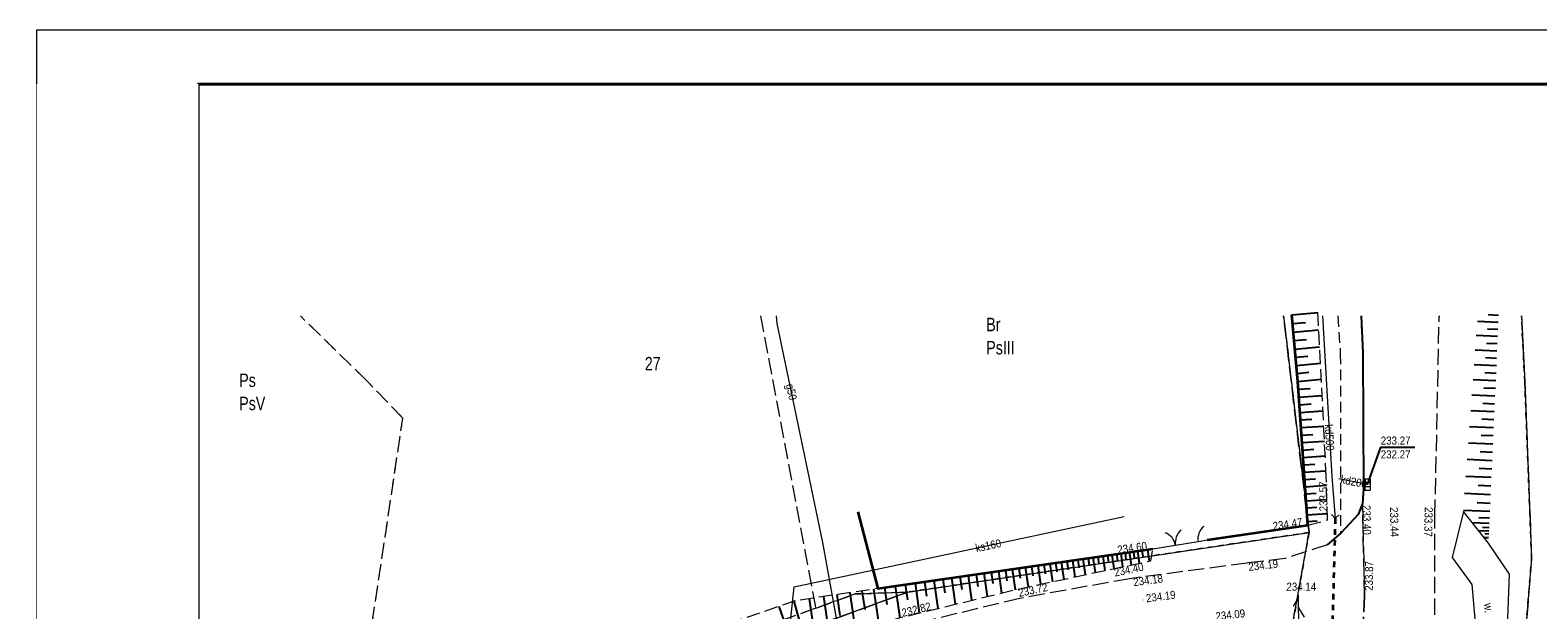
# Model space of a CAD drawing. Header units: metres. Extents: x 7529094 to 7529306, y 5515664 to 5515813.
# Tile 7 of 8: x 7529096 to 7529235, y 5515759 to 5515813. Entities that reach past the tile are written whole.
import ezdxf
from ezdxf.enums import TextEntityAlignment as Align

# ---------------------------------------------------------------- set-up
doc = ezdxf.new("R2010")
doc.units = ezdxf.units.M
doc.header["$MEASUREMENT"] = 0
doc.set_wipeout_variables(frame=1)
for name, pattern in [('1.5_0.5', [2, 1.5, -0.5]), ('218-500', [1, 0.5, -0.5]), ('219-500', [0]), ('ib05_500', [1, 0.5, -0.5]), ('ktok02-500', [0]), ('ktok04-500', [0]), ('mz1.0_0.5', [1.5, 1, -0.5]), ('mz1.25_0.5', [1.75, 1.25, -0.5])]:
    doc.linetypes.add(name, pattern=pattern)
doc.layers.get('0').update_dxf_attribs({"color": 250, "linetype": 'CONTINUOUS', "lineweight": 5})
for name, color, linetype in [('000 Inne (niezydentyfikowane)', 7, 'CONTINUOUS'), ('209-Opis konturu klasyfikacyjnego', 7, 'CONTINUOUS'), ('210-Oznaczenie użytku', 7, 'CONTINUOUS'), ('211-Nr działki', 7, 'CONTINUOUS'), ('217-Granica konturu klasyfikcyjnego', 7, 'CONTINUOUS'), ('218-Granica użytku', 7, 'CONTINUOUS'), ('219-Linia granicy', 7, 'CONTINUOUS'), ('brama (linia)', 7, 'CONTINUOUS'), ('brama (linia) - symbol', 7, 'CONTINUOUS'), ('chodnik (powierzchnia)', 7, 'CONTINUOUS'), ('furtka (linia)', 7, 'CONTINUOUS'), ('furtka (linia) - symbol', 7, 'CONTINUOUS'), ('jezdnia (powierzchnia)', 7, 'CONTINUOUS'), ('kratka ściekowa (punkt)', 7, 'CONTINUOUS'), ('krawężnik (linia)', 7, 'CONTINUOUS'), ('ogrodzenie trwałe (linia)', 7, 'CONTINUOUS'), ('przepust (linia)', 7, 'CONTINUOUS'), ('przepust (linia) - symbol', 7, 'CONTINUOUS'), ('przewód gazowy (linia)', 7, 'CONTINUOUS'), ('przewód gazowy (linia)-Atr1', 7, 'CONTINUOUS'), ('przewód kanalizacyjny (linia)', 7, 'CONTINUOUS'), ('przewód kanalizacyjny (linia)-Atr1', 7, 'CONTINUOUS'), ('przewód telekomunikacyjny (linia) - symbol', 7, 'CONTINUOUS'), ('punkt o określonej wysokości (sieć kanalizacyjna)', 7, 'CONTINUOUS'), ('punkt o określonej wysokości (sieć kanalizacyjna)-Atr2', 7, 'CONTINUOUS'), ('punkt o określonej wysokości (sieć kanalizacyjna)-Atr3', 7, 'CONTINUOUS'), ('punkt wysokościowy sztuczny', 7, 'CONTINUOUS'), ('punkt wysokościowy sztuczny-Atr2', 7, 'CONTINUOUS'), ('rów przydrożny (powierzchnia)', 7, 'CONTINUOUS'), ('rów przydrożny (powierzchnia)-Atr17', 7, 'CONTINUOUS'), ('skarpa nieumocniona (powierzchnia)', 7, 'CONTINUOUS')]:
    doc.layers.add(name, color=color, linetype=linetype)
doc.styles.get("Standard").update_dxf_attribs({"font": 'Working1250', "width": 0.75})
doc.linetypes.add('902-500', pattern='A,3.75,0,[1,ksztalty.shx,S=0.5,R=0,X=0,Y=0],3.75', length=7.5)

# ---------------------------------------------------------------- blocks, each defined once
blk = doc.blocks.new('IB05')
at = {"color": 0, "linetype": 'Continuous', "lineweight": 13}
for q in [(0.354, 0.354), (0.354, -0.354)]:
    blk.add_line((0, 0), q, dxfattribs=at)
blk = doc.blocks.new('PT01')
at = {"color": 0, "linetype": 'Continuous', "lineweight": 13}
for p, q in [((0.65, 0), (0, 0)), ((0.65, 0), (1.65, 0)), ((1.65, 0), (2.65, 0)), ((2.65, 0), (3.65, 0)), ((3.65, 0), (2.784, -0.5)), ((3.65, 0), (4.65, 0)), ((4.65, 0), (3.784, 0.5)), ((4.65, 0), (5, 0))]:
    blk.add_line(p, q, dxfattribs=at)
blk = doc.blocks.new('OK02')
at = {"color": 0, "linetype": 'Continuous', "lineweight": 0}
for centre, start, end in [((-1.5, 0), 0, 60), ((1.5, 0), 120, 180)]:
    blk.add_arc(centre, 1.5, start, end, dxfattribs=at)
blk = doc.blocks.new('OK04')
at = {"color": 0, "linetype": 'Continuous', "lineweight": 0}
blk.add_arc((1.5, 0.001), 1.5, 120, 180, dxfattribs=at)
blk = doc.blocks.new('PW02')
at = {"linetype": 'Continuous', "lineweight": 13}
h = blk.add_hatch(color=0, dxfattribs=at)
edge = h.paths.add_edge_path()
edge.add_arc((0, 0), 0.045, 0, 360)
blk = doc.blocks.new('US05')
at = {"color": 0, "linetype": 'Continuous', "lineweight": 13}
for p, q in [((-0.525, -0.25), (-0.525, 0.25)), ((-0.525, 0.25), (-0.175, 0.25)), ((-0.175, -0.25), (-0.175, 0.25)), ((-0.175, 0.25), (0.175, 0.25)), ((0.175, -0.25), (0.175, 0.25)), ((0.175, 0.25), (0.525, 0.25)), ((0.525, -0.25), (0.525, 0.25)), ((-0.525, -0.25), (-0.175, -0.25)), ((-0.175, -0.25), (0.175, -0.25)), ((0.175, -0.25), (0.525, -0.25))]:
    blk.add_line(p, q, dxfattribs=at)
blk = doc.blocks.new('PW01')
at = {"linetype": 'Continuous', "lineweight": 13}
h = blk.add_hatch(color=0, dxfattribs=at)
edge = h.paths.add_edge_path()
edge.add_arc((0, 0), 0.045, 0, 360)
blk = doc.blocks.new('*U29')
blk.add_lwpolyline([(-42, 0), (0, 0), (0, 29.7), (-42, 29.7)], close=True)
at = {"lineweight": 40}
blk.add_lwpolyline([(-39, 1), (-1, 1), (-1, 28.7), (-39, 28.7)], close=True, dxfattribs=at)

msp = doc.modelspace()

# ---------------------------------------------------------------- linework, layer by layer
at = {"layer": '000 Inne (niezydentyfikowane)', "color": 7, "linetype": 'Continuous', "lineweight": 25, "flags": 128}
for points in [[(7529212.58, 5515786.58), (7529214.99, 5515786.8)], [(7529231.76, 5515786.53), (7529230.8, 5515786.58)], [(7529212.66, 5515785.78), (7529213.84, 5515785.88)], [(7529212.73, 5515784.98), (7529215.07, 5515785.19)], [(7529231.67, 5515784.57), (7529229.69, 5515784.66)], [(7529231.73, 5515785.89), (7529229.79, 5515785.97)], [(7529231.7, 5515785.23), (7529230.72, 5515785.27)], [(7529212.8, 5515784.2), (7529213.95, 5515784.3)], [(7529212.87, 5515783.42), (7529215.15, 5515783.63)], [(7529231.61, 5515783.23), (7529229.59, 5515783.32)], [(7529231.64, 5515783.9), (7529230.64, 5515783.94)], [(7529212.94, 5515782.66), (7529214.06, 5515782.76)], [(7529213.01, 5515781.9), (7529215.23, 5515782.11)], [(7529231.55, 5515781.86), (7529229.49, 5515781.95)], [(7529231.58, 5515782.54), (7529230.56, 5515782.59)], [(7529213.07, 5515781.16), (7529214.17, 5515781.26)], [(7529213.14, 5515780.42), (7529215.31, 5515780.62)], [(7529231.49, 5515780.46), (7529229.39, 5515780.55)], [(7529231.52, 5515781.16), (7529230.48, 5515781.21)], [(7529213.19, 5515779.7), (7529214.27, 5515779.77)], [(7529213.24, 5515778.97), (7529215.39, 5515779.12)], [(7529231.42, 5515779.04), (7529229.29, 5515779.13)], [(7529231.46, 5515779.75), (7529230.4, 5515779.8)], [(7529213.29, 5515778.26), (7529214.36, 5515778.33)], [(7529213.34, 5515777.54), (7529215.46, 5515777.69)], [(7529231.36, 5515777.59), (7529229.18, 5515777.68)], [(7529231.39, 5515778.32), (7529230.31, 5515778.36)], [(7529213.39, 5515776.84), (7529214.44, 5515776.91)], [(7529213.44, 5515776.13), (7529215.54, 5515776.28)], [(7529231.32, 5515776.85), (7529230.22, 5515776.9)], [(7529213.49, 5515775.43), (7529214.53, 5515775.5)], [(7529213.54, 5515774.74), (7529215.61, 5515774.88)], [(7529231.29, 5515776.11), (7529229.07, 5515776.21)], [(7529231.26, 5515775.36), (7529230.14, 5515775.41)], [(7529213.58, 5515774.04), (7529214.61, 5515774.12)], [(7529213.63, 5515773.36), (7529215.68, 5515773.5)], [(7529231.22, 5515774.6), (7529228.96, 5515774.7)], [(7529231.19, 5515773.83), (7529230.05, 5515773.89)], [(7529213.68, 5515772.67), (7529214.7, 5515772.74)], [(7529213.73, 5515771.99), (7529215.75, 5515772.13)], [(7529231.15, 5515773.06), (7529228.84, 5515773.17)], [(7529231.12, 5515772.28), (7529229.95, 5515772.33)], [(7529213.77, 5515771.32), (7529214.78, 5515771.39)], [(7529213.82, 5515770.65), (7529215.8, 5515770.78)], [(7529231.08, 5515771.49), (7529228.73, 5515771.6)], [(7529231.05, 5515770.7), (7529229.86, 5515770.75)], [(7529213.87, 5515769.98), (7529214.84, 5515770.05)], [(7529213.91, 5515769.33), (7529215.84, 5515769.46)], [(7529231.01, 5515769.9), (7529228.61, 5515770.01)], [(7529213.96, 5515768.68), (7529214.91, 5515768.75)], [(7529214, 5515768.05), (7529215.87, 5515768.18)], [(7529230.94, 5515768.34), (7529228.5, 5515768.45)], [(7529230.98, 5515769.1), (7529229.76, 5515769.16)], [(7529214.05, 5515767.42), (7529214.92, 5515767.48)], [(7529230.89, 5515767.23), (7529229.32, 5515767.3)], [(7529230.86, 5515766.53), (7529229.89, 5515766.57)], [(7529230.91, 5515767.72), (7529229.92, 5515767.76)], [(7529230.87, 5515766.84), (7529230.26, 5515766.87)], [(7529230.83, 5515765.9), (7529230.4, 5515765.92)], [(7529230.85, 5515766.26), (7529230.48, 5515766.27)], [(7529191.2, 5515763.66), (7529191.43, 5515762.06)], [(7529191.72, 5515763.73), (7529191.83, 5515762.95)], [(7529192.23, 5515763.81), (7529192.45, 5515762.28)], [(7529192.72, 5515763.88), (7529192.83, 5515763.13)], [(7529193.2, 5515763.95), (7529193.41, 5515762.49)], [(7529193.68, 5515764.02), (7529193.78, 5515763.3)], [(7529194.14, 5515764.08), (7529194.34, 5515762.68)], [(7529194.59, 5515764.15), (7529194.69, 5515763.46)], [(7529195.04, 5515764.21), (7529195.23, 5515762.87)], [(7529195.47, 5515764.27), (7529195.57, 5515763.62)], [(7529195.9, 5515764.34), (7529196.08, 5515763.05)], [(7529196.31, 5515764.4), (7529196.4, 5515763.77)], [(7529196.72, 5515764.45), (7529196.89, 5515763.23)], [(7529197.11, 5515764.51), (7529197.2, 5515763.91)], [(7529197.5, 5515764.57), (7529197.67, 5515763.39)], [(7529197.89, 5515764.62), (7529197.97, 5515764.05)], [(7529198.27, 5515764.68), (7529198.43, 5515763.55)], [(7529198.67, 5515764.73), (7529198.75, 5515764.19)], [(7529199.19, 5515764.81), (7529199.34, 5515763.75)], [(7529181.8, 5515762.31), (7529181.97, 5515761.12)], [(7529182.55, 5515762.42), (7529182.88, 5515760.12)], [(7529183.29, 5515762.52), (7529183.45, 5515761.41)], [(7529184, 5515762.62), (7529184.31, 5515760.47)], [(7529184.69, 5515762.72), (7529184.84, 5515761.68)], [(7529185.36, 5515762.82), (7529185.65, 5515760.79)], [(7529186.01, 5515762.91), (7529186.15, 5515761.93)], [(7529186.64, 5515763), (7529186.91, 5515761.1)], [(7529187.25, 5515763.09), (7529187.39, 5515762.16)], [(7529187.85, 5515763.18), (7529188.12, 5515761.36)], [(7529188.44, 5515763.26), (7529188.57, 5515762.37)], [(7529189.02, 5515763.35), (7529189.27, 5515761.6)], [(7529189.58, 5515763.43), (7529189.71, 5515762.57)], [(7529190.14, 5515763.51), (7529190.37, 5515761.84)], [(7529190.67, 5515763.58), (7529190.79, 5515762.77)], [(7529172.71, 5515760.99), (7529172.97, 5515759.26)], [(7529173.79, 5515761.15), (7529174.28, 5515757.87)], [(7529174.81, 5515761.3), (7529175.03, 5515759.74)], [(7529175.78, 5515761.44), (7529176.21, 5515758.49)], [(7529176.72, 5515761.58), (7529176.93, 5515760.15)], [(7529177.64, 5515761.71), (7529178.03, 5515758.94)], [(7529178.52, 5515761.83), (7529178.71, 5515760.49)], [(7529179.38, 5515761.96), (7529179.75, 5515759.36)], [(7529180.21, 5515762.08), (7529180.39, 5515760.82)], [(7529181.02, 5515762.19), (7529181.37, 5515759.75)], [(7529165.01, 5515759.55), (7529165.74, 5515757.45)], [(7529166.4, 5515760.03), (7529167.59, 5515755.72)], [(7529167.8, 5515760.26), (7529168.12, 5515758.13)], [(7529169.13, 5515760.46), (7529169.73, 5515756.41)], [(7529170.38, 5515760.65), (7529170.67, 5515758.72)], [(7529171.58, 5515760.82), (7529172.12, 5515757.18)]]:
    msp.add_lwpolyline(points, dxfattribs=at)
at = {"layer": '217-Granica konturu klasyfikcyjnego', "color": 7, "linetype": '1.5_0.5', "lineweight": 18}
for points in [[(7529103.95, 5515786.49), (7529105.08, 5515783.74)], [(7529126.77, 5515780.49), (7529120.63, 5515786.49)], [(7529163.3, 5515786.49), (7529168.42, 5515759.38)], [(7529214.18, 5515766.41), (7529211.82, 5515786.49)], [(7529233.88, 5515786.49), (7529234.18, 5515780.41)]]:
    msp.add_lwpolyline(points, dxfattribs=at)
at = {"layer": '217-Granica konturu klasyfikcyjnego', "color": 7, "linetype": '1.5_0.5', "lineweight": 18, "flags": 128}
for points in [[(7529105.08, 5515783.74), (7529110.2, 5515773.35)], [(7529130.13, 5515777.01), (7529126.77, 5515780.49)], [(7529234.18, 5515780.41), (7529234.82, 5515764.01)], [(7529126.4, 5515752.09), (7529130.13, 5515777.01)], [(7529110.2, 5515773.35), (7529109.63, 5515766.16)], [(7529109.63, 5515766.16), (7529101.03, 5515762.13)], [(7529176.93, 5515760.87), (7529214.18, 5515766.41)], [(7529234.82, 5515764.01), (7529232.44, 5515734.85)], [(7529101.03, 5515762.13), (7529098.26, 5515755.49)], [(7529148.08, 5515750.3), (7529176.93, 5515760.87)], [(7529176.93, 5515760.87), (7529172.09, 5515760.71)], [(7529172.09, 5515760.71), (7529176.93, 5515760.87)], [(7529172.09, 5515760.71), (7529168.42, 5515759.38)], [(7529168.42, 5515759.38), (7529172.09, 5515760.71)], [(7529168.42, 5515759.38), (7529159.68, 5515756.22)]]:
    msp.add_lwpolyline(points, dxfattribs=at)
at = {"layer": '218-Granica użytku', "color": 7, "linetype": '218-500', "lineweight": 18}
for points in [[(7529102.41, 5515786.49), (7529103.48, 5515783.54)], [(7529105.08, 5515783.74), (7529103.95, 5515786.49)], [(7529103.95, 5515786.49), (7529105.08, 5515783.74)], [(7529126.77, 5515780.49), (7529120.63, 5515786.49)], [(7529163.3, 5515786.49), (7529168.42, 5515759.38)], [(7529214.18, 5515766.41), (7529211.82, 5515786.49)], [(7529211.82, 5515786.49), (7529214.18, 5515766.41)], [(7529234.18, 5515780.41), (7529233.88, 5515786.49)], [(7529233.88, 5515786.49), (7529234.18, 5515780.41)]]:
    msp.add_lwpolyline(points, dxfattribs=at)
at = {"layer": '218-Granica użytku', "color": 7, "linetype": '218-500', "lineweight": 18, "flags": 128}
for points in [[(7529103.48, 5515783.54), (7529104.04, 5515782.54)], [(7529110.2, 5515773.35), (7529105.08, 5515783.74)], [(7529105.08, 5515783.74), (7529110.2, 5515773.35)], [(7529104.04, 5515782.54), (7529108, 5515775.35)], [(7529130.13, 5515777.01), (7529126.77, 5515780.49)], [(7529234.18, 5515780.41), (7529234.82, 5515764.01)], [(7529234.82, 5515764.01), (7529234.18, 5515780.41)], [(7529126.4, 5515752.09), (7529130.13, 5515777.01)], [(7529108, 5515775.35), (7529107.31, 5515768.15)], [(7529109.63, 5515766.16), (7529110.2, 5515773.35)], [(7529110.2, 5515773.35), (7529109.63, 5515766.16)], [(7529107.31, 5515768.15), (7529098.53, 5515762.33)], [(7529101.03, 5515762.13), (7529109.63, 5515766.16)], [(7529109.63, 5515766.16), (7529101.03, 5515762.13)], [(7529214.18, 5515766.41), (7529176.93, 5515760.87)], [(7529176.93, 5515760.87), (7529214.18, 5515766.41)], [(7529212.46, 5515756.83), (7529214.18, 5515766.41)], [(7529214.18, 5515766.41), (7529212.46, 5515756.83)], [(7529234.82, 5515764.01), (7529232.44, 5515734.85)], [(7529232.44, 5515734.85), (7529234.82, 5515764.01)], [(7529098.53, 5515762.33), (7529095.56, 5515754.36)], [(7529098.26, 5515755.49), (7529101.03, 5515762.13)], [(7529101.03, 5515762.13), (7529098.26, 5515755.49)], [(7529148.08, 5515750.3), (7529176.93, 5515760.87)], [(7529176.93, 5515760.87), (7529148.08, 5515750.3)], [(7529176.93, 5515760.87), (7529172.09, 5515760.71)], [(7529172.09, 5515760.71), (7529176.93, 5515760.87)], [(7529172.09, 5515760.71), (7529168.42, 5515759.38)], [(7529168.42, 5515759.38), (7529172.09, 5515760.71)], [(7529168.42, 5515759.38), (7529159.68, 5515756.22)]]:
    msp.add_lwpolyline(points, dxfattribs=at)
at = {"layer": '219-Linia granicy', "color": 7, "linetype": '219-500', "lineweight": 18}
for points in [[(7529103.48, 5515783.54), (7529102.41, 5515786.49)], [(7529103.95, 5515786.49), (7529105.08, 5515783.74)], [(7529211.82, 5515786.49), (7529214.18, 5515766.41)], [(7529233.88, 5515786.49), (7529234.18, 5515780.41)]]:
    msp.add_lwpolyline(points, dxfattribs=at)
at = {"layer": '219-Linia granicy', "color": 7, "linetype": '219-500', "lineweight": 18, "flags": 128}
for points in [[(7529103.48, 5515783.54), (7529104.04, 5515782.54)], [(7529105.08, 5515783.74), (7529110.2, 5515773.35)], [(7529108, 5515775.35), (7529104.04, 5515782.54)], [(7529234.18, 5515780.41), (7529234.82, 5515764.01)], [(7529107.31, 5515768.15), (7529108, 5515775.35)], [(7529110.2, 5515773.35), (7529109.63, 5515766.16)], [(7529098.53, 5515762.33), (7529107.31, 5515768.15)], [(7529109.63, 5515766.16), (7529101.03, 5515762.13)], [(7529176.93, 5515760.87), (7529214.18, 5515766.41)], [(7529212.46, 5515756.83), (7529214.18, 5515766.41)], [(7529234.82, 5515764.01), (7529232.44, 5515734.85)], [(7529098.53, 5515762.33), (7529095.56, 5515754.36)], [(7529101.03, 5515762.13), (7529098.26, 5515755.49)], [(7529176.93, 5515760.87), (7529148.08, 5515750.3)]]:
    msp.add_lwpolyline(points, dxfattribs=at)
at = {"layer": 'brama (linia)', "color": 7, "linetype": 'ktok02-500', "lineweight": 18, "flags": 128}
msp.add_lwpolyline([(7529199.68, 5515764.88), (7529203.89, 5515765.57)], dxfattribs=at)
at = {"layer": 'chodnik (powierzchnia)', "color": 7, "linetype": 'mz1.0_0.5', "lineweight": 18}
msp.add_lwpolyline([(7529216.86, 5515786.49), (7529217.08, 5515783.02), (7529217.11, 5515766.33), (7529218.01, 5515767.31), (7529218.72, 5515768.06), (7529219.13, 5515769.08), (7529219.23, 5515770.45), (7529219.18, 5515783.08), (7529219.01, 5515786.49)], dxfattribs=at)
at = {"layer": 'furtka (linia)', "color": 7, "linetype": 'ktok04-500', "lineweight": 18, "flags": 128}
msp.add_lwpolyline([(7529203.89, 5515765.57), (7529204.75, 5515765.71)], dxfattribs=at)
at = {"layer": 'jezdnia (powierzchnia)', "color": 7, "linetype": '1.5_0.5', "lineweight": 18}
for points in [[(7529219.01, 5515786.49), (7529219.18, 5515783.08), (7529219.23, 5515770.45), (7529219.13, 5515769.08), (7529219.33, 5515760.52), (7529218.91, 5515753.09), (7529218.85, 5515748.61), (7529219.49, 5515736.32), (7529221.59, 5515725.34), (7529222.22, 5515723.23), (7529224.36, 5515716.84), (7529226.08, 5515712.44), (7529231.69, 5515700.62), (7529234.98, 5515694.26), (7529237.15, 5515689.89)], [(7529239.02, 5515700.35), (7529237.61, 5515703.38), (7529232.6, 5515714.83), (7529229.07, 5515724.67), (7529228.38, 5515727.21), (7529226.24, 5515737.15), (7529225.82, 5515748.78), (7529225.86, 5515767.95), (7529226.25, 5515786.42), (7529226.3, 5515786.49)], [(7529218.91, 5515753.09), (7529219.33, 5515760.52), (7529219.13, 5515769.08), (7529218.72, 5515768.06), (7529217.15, 5515766.36), (7529215.85, 5515765.27), (7529211.96, 5515763.98), (7529208.43, 5515763.57), (7529197.55, 5515762.12), (7529187.35, 5515760.29), (7529176.48, 5515757.66)]]:
    msp.add_lwpolyline(points, dxfattribs=at)
at = {"layer": 'krawężnik (linia)', "color": 7, "linetype": 'Continuous', "lineweight": 25}
msp.add_lwpolyline([(7529219.01, 5515786.49), (7529219.18, 5515783.08), (7529219.23, 5515770.45), (7529219.13, 5515769.08), (7529218.72, 5515768.06), (7529217.15, 5515766.36), (7529215.85, 5515765.27)], dxfattribs=at)
at = {"layer": 'ogrodzenie trwałe (linia)', "color": 7, "linetype": '902-500', "lineweight": 35}
msp.add_lwpolyline([(7529204.75, 5515765.71), (7529214.07, 5515767.08), (7529213.14, 5515780.42), (7529212.58, 5515786.58)], dxfattribs=at)
at = {"layer": 'ogrodzenie trwałe (linia)', "color": 7, "linetype": '902-500', "lineweight": 35, "flags": 128}
msp.add_lwpolyline([(7529172.32, 5515768.31), (7529174.18, 5515761.21), (7529199.68, 5515764.88)], dxfattribs=at)
at = {"layer": 'przepust (linia)', "color": 7, "linetype": 'ib05_500', "lineweight": 35, "flags": 128}
msp.add_lwpolyline([(7529216.61, 5515767.7), (7529216.3, 5515756.23), (7529215.87, 5515745.63), (7529217.76, 5515735.13), (7529222.45, 5515717.65), (7529224.94, 5515710.71)], dxfattribs=at)
at = {"layer": 'przewód gazowy (linia)', "color": 7, "linetype": 'Continuous', "lineweight": 18}
msp.add_lwpolyline([(7529173.39, 5515743.35), (7529172.02, 5515750.58), (7529170.29, 5515758.8), (7529169.08, 5515765.49), (7529164.86, 5515785.78), (7529164.77, 5515786.49)], dxfattribs=at)
at = {"layer": 'przewód kanalizacyjny (linia)', "color": 7, "linetype": 'Continuous', "lineweight": 18}
msp.add_lwpolyline([(7529215.44, 5515786.49), (7529216.28, 5515771.61), (7529216.61, 5515767.7)], dxfattribs=at)
at = {"layer": 'przewód kanalizacyjny (linia)', "color": 7, "linetype": 'Continuous', "lineweight": 18, "flags": 128}
for points in [[(7529219.61, 5515770.86), (7529216.94, 5515771.38)], [(7529165.13, 5515749.05), (7529166.41, 5515761.36), (7529197.03, 5515767.88)]]:
    msp.add_lwpolyline(points, dxfattribs=at)
at = {"layer": 'punkt o określonej wysokości (sieć kanalizacyjna)-Atr2', "color": 7, "flags": 128}
msp.add_lwpolyline([(7529219.61, 5515770.86), (7529220.83, 5515774.32), (7529223.98, 5515774.32)], dxfattribs=at)
at = {"layer": 'rów przydrożny (powierzchnia)', "color": 7, "linetype": 'Continuous', "lineweight": 18, "flags": 128}
for points in [[(7529229.66, 5515757.31), (7529232.6, 5515757.61), (7529232.77, 5515762.53), (7529230.81, 5515765.4), (7529228.49, 5515768.36), (7529227.44, 5515764.1), (7529229.28, 5515761.59)], [(7529101.56, 5515744.7), (7529103.44, 5515745.31), (7529104.09, 5515745.52), (7529103.17, 5515748.17), (7529099.88, 5515751.36), (7529098.26, 5515755.49), (7529099.29, 5515759.91), (7529099.43, 5515763.39), (7529101.02, 5515764.33), (7529104.6, 5515765.05), (7529103.95, 5515767.72), (7529099.8, 5515765.98), (7529097.94, 5515764.49), (7529096.89, 5515762.19), (7529096.48, 5515758.94), (7529095.56, 5515754.36), (7529098.44, 5515749.69), (7529099.19, 5515746), (7529100.91, 5515744.49)]]:
    msp.add_lwpolyline(points, close=True, dxfattribs=at)
at = {"layer": 'skarpa nieumocniona (powierzchnia)', "color": 7, "linetype": 'mz1.25_0.5', "lineweight": 18}
msp.add_lwpolyline([(7529212.58, 5515786.58), (7529213.14, 5515780.42), (7529214.07, 5515767.08), (7529215.89, 5515767.57), (7529215.78, 5515771.58), (7529214.99, 5515786.8)], dxfattribs=at)
msp.add_lwpolyline([(7529212.58, 5515786.58), (7529213.14, 5515780.42), (7529214.07, 5515767.08), (7529215.89, 5515767.57), (7529215.78, 5515771.58), (7529214.99, 5515786.8)], dxfattribs=at)
at = {"layer": 'skarpa nieumocniona (powierzchnia)', "color": 7, "linetype": 'mz1.25_0.5', "lineweight": 18, "flags": 128}
msp.add_lwpolyline([(7529166.52, 5515760.07), (7529152.7, 5515755.3), (7529145.69, 5515754.16), (7529138.87, 5515751.64), (7529128.5, 5515750.54), (7529126.54, 5515752.43), (7529117.29, 5515747.83), (7529117.69, 5515746.4), (7529128.68, 5515744.62), (7529139.62, 5515746.61), (7529148.44, 5515748.97), (7529154.77, 5515751.32), (7529166.41, 5515755.34), (7529176.26, 5515758.51), (7529187.04, 5515761.13), (7529199.5, 5515763.78), (7529199.68, 5515764.88), (7529174.18, 5515761.21)], close=True, dxfattribs=at)
msp.add_lwpolyline([(7529166.52, 5515760.07), (7529152.7, 5515755.3), (7529145.69, 5515754.16), (7529138.87, 5515751.64), (7529128.5, 5515750.54), (7529126.54, 5515752.43), (7529117.29, 5515747.83), (7529117.69, 5515746.4), (7529128.68, 5515744.62), (7529139.62, 5515746.61), (7529148.44, 5515748.97), (7529154.77, 5515751.32), (7529166.41, 5515755.34), (7529176.26, 5515758.51), (7529187.04, 5515761.13), (7529199.5, 5515763.78), (7529199.68, 5515764.88), (7529174.18, 5515761.21)], close=True, dxfattribs=at)

# ---------------------------------------------------------------- block references
at = {"color": 0, "xscale": 5, "yscale": 5, "zscale": 5}
msp.add_blockref('*U29', (7529306.15, 5515664.5), dxfattribs=at)
at = {"layer": 'brama (linia) - symbol', "color": 7, "linetype": 'Continuous', "lineweight": 18, "rotation": 9.308}
msp.add_blockref('OK02', (7529201.79, 5515765.22), dxfattribs=at)
at = {"layer": 'furtka (linia) - symbol', "color": 7, "linetype": 'Continuous', "lineweight": 18, "rotation": 9.246000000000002}
msp.add_blockref('OK04', (7529203.89, 5515765.57), dxfattribs=at)
at = {"layer": 'kratka ściekowa (punkt)', "color": 7, "linetype": 'Continuous', "lineweight": 18, "rotation": 269.999}
msp.add_blockref('US05', (7529219.61, 5515770.86), dxfattribs=at)
at = {"layer": 'przepust (linia) - symbol', "color": 7, "linetype": 'Continuous', "lineweight": 35, "rotation": 88.45200000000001}
msp.add_blockref('IB05', (7529216.61, 5515767.7), dxfattribs=at)
at = {"layer": 'przewód telekomunikacyjny (linia) - symbol', "color": 30, "linetype": 'Continuous', "lineweight": 18, "rotation": 91.27000000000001}
msp.add_blockref('PT01', (7529213.29, 5515755.76), dxfattribs=at)
at = {"layer": 'punkt o określonej wysokości (sieć kanalizacyjna)', "color": 7, "linetype": 'Continuous', "lineweight": 13}
msp.add_blockref('PW01', (7529219.61, 5515770.86), dxfattribs=at)
at = {"layer": 'punkt wysokościowy sztuczny', "color": 7, "linetype": 'Continuous', "lineweight": 13}
for p in [(7529218.72, 5515768.06), (7529222.42, 5515768.03), (7529225.86, 5515767.95), (7529214.07, 5515767.08), (7529215.89, 5515767.57), (7529199.5, 5515763.78), (7529199.68, 5515764.88), (7529208.43, 5515763.57), (7529187.04, 5515761.13), (7529197.55, 5515762.12), (7529212.08, 5515761), (7529198.84, 5515760.15), (7529219.33, 5515760.52)]:
    msp.add_blockref('PW02', p, dxfattribs=at)

# ---------------------------------------------------------------- texts
at = {"layer": '209-Opis konturu klasyfikacyjnego', "color": 7, "linetype": 'Continuous', "lineweight": 18, "width": 0.79}
for s, p in [('PsIII', (7529184.24, 5515784.17)), ('PsV', (7529114.95, 5515779))]:
    msp.add_text(s, height=1.25, dxfattribs=at).set_placement(p, align=Align.TOP_LEFT)
at = {"layer": '210-Oznaczenie użytku', "color": 7, "linetype": 'Continuous', "lineweight": 18, "width": 0.79}
for s, p in [('Br', (7529184.24, 5515785.07)), ('Ps', (7529114.95, 5515779.9)), ('Wp', (7529108, 5515769.12))]:
    msp.add_text(s, height=1.25, dxfattribs=at).set_placement(p)
at = {"layer": '211-Nr działki', "color": 7, "linetype": 'Continuous', "lineweight": 18, "width": 0.79}
msp.add_text('27', height=1.25, dxfattribs=at).set_placement((7529152.57, 5515781.44))
at = {"layer": 'przewód gazowy (linia)-Atr1', "color": 7, "width": 0.9}
msp.add_text('g50', height=0.75, rotation=-78.251, dxfattribs=at).set_placement((7529166.02, 5515780.18), align=Align.MIDDLE_LEFT)
at = {"layer": 'przewód kanalizacyjny (linia)-Atr1', "color": 7, "width": 0.9}
for s, rotation, p in [('kd500', 273.246, (7529216.01, 5515776.45)), ('kd200', 348.979, (7529217.12, 5515771.35)), ('ks160', 12.02, (7529183.25, 5515764.94))]:
    msp.add_text(s, height=0.75, rotation=rotation, dxfattribs=at).set_placement(p, align=Align.MIDDLE_LEFT)
at = {"layer": 'punkt o określonej wysokości (sieć kanalizacyjna)-Atr2', "color": 7, "width": 0.9}
msp.add_text('233.27', height=0.75, dxfattribs=at).set_placement((7529220.83, 5515774.33), align=Align.BOTTOM_LEFT)
at = {"layer": 'punkt o określonej wysokości (sieć kanalizacyjna)-Atr3', "color": 7, "width": 0.9}
msp.add_text('232.27', height=0.75, dxfattribs=at).set_placement((7529220.83, 5515773.05), align=Align.BOTTOM_LEFT)
at = {"layer": 'punkt wysokościowy sztuczny-Atr2', "color": 7, "width": 0.9}
for s, rotation, p in [('233.57', 90.333, (7529215.89, 5515768.37)), ('233.40', 271.338, (7529219.13, 5515768.94)), ('233.44', 271.338, (7529221.68, 5515768.75)), ('233.37', 268.79, (7529224.91, 5515768.77)), ('234.47', 8.362, (7529210.87, 5515766.61)), ('234.60', 8.19, (7529196.46, 5515764.42)), ('232.82', 13.66, (7529176.5, 5515758.57)), ('234.09', 6.235, (7529205.54, 5515758.25))]:
    msp.add_text(s, height=0.75, rotation=rotation, dxfattribs=at).set_placement(p)
for s, rotation, p in [('234.19', 6.625, (7529208.51, 5515763.58)), ('233.87', 89.046, (7529219.34, 5515761)), ('234.40', 12.006, (7529196.03, 5515763.04)), ('234.18', 7.591, (7529197.83, 5515762.16)), ('233.72', 12.006, (7529187.14, 5515761.15)), ('234.19', 7.591, (7529199.01, 5515760.66))]:
    msp.add_text(s, height=0.75, rotation=rotation, dxfattribs=at).set_placement(p, align=Align.TOP_LEFT)
msp.add_text('234.14', height=0.75, dxfattribs=at).set_placement((7529212.08, 5515761))
at = {"layer": 'rów przydrożny (powierzchnia)-Atr17', "color": 7, "width": 0.9}
msp.add_text('w.', height=0.75, rotation=275.074, dxfattribs=at).set_placement((7529230.41, 5515759.81))

# ---------------------------------------------------------------- next in the draw order: wipeouts: each hides what was drawn before it
at = {"linetype": 'Continuous'}
msp.add_wipeout([(7529111.15, 5515808), (7529096.15, 5515808), (7529096.15, 5515664.5), (7529111.15, 5515669.5)], dxfattribs=at)

doc.saveas('drawing.dxf')
